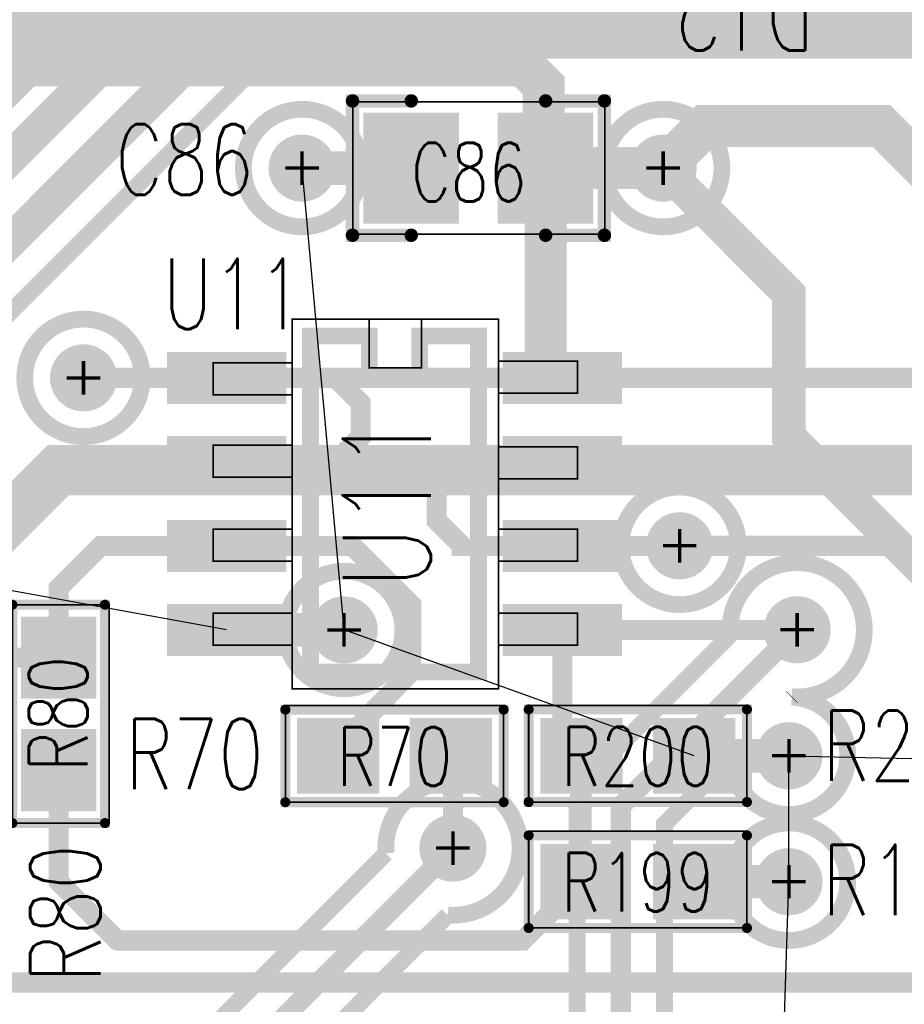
# Model space of a CAD drawing. Extents: x -7.2 to 18.3, y -5.6 to 10.9.
# Tile 26 of 112: x 2.252 to 2.779, y 2.657 to 3.243. Entities that reach past the tile are written whole.
import ezdxf
from ezdxf.enums import TextEntityAlignment as Align

# ---------------------------------------------------------------- set-up
doc = ezdxf.new("R2010")
doc.units = 0
for name, pattern in [('SIG_145', [2, 1, 1]), ('SIG_146', [2, 1, 1]), ('SIG_15', [2, 1, 1]), ('SIG_153', [2, 1, 1]), ('SIG_16', [2, 1, 1]), ('SIG_17', [2, 1, 1]), ('SIG_18', [2, 1, 1]), ('SIG_218', [2, 1, 1]), ('SIG_219', [2, 1, 1]), ('SIG_25', [2, 1, 1]), ('SIG_289', [2, 1, 1]), ('SIG_298', [2, 1, 1])]:
    doc.linetypes.add(name, pattern=pattern)
for name, color, linetype in [('2D_LINE_02', 112, 'CONTINUOUS'), ('COPPER_03', 130, 'CONTINUOUS'), ('DRIL_NPLTE_THRU_01', 16, 'CONTINUOUS'), ('DRIL_NPLTE_THRU_03', 146, 'CONTINUOUS'), ('DRIL_NPLTE_THRU_04', 176, 'CONTINUOUS'), ('DRIL_PLTE_THRU_01', 16, 'CONTINUOUS'), ('DRIL_PLTE_THRU_03', 146, 'CONTINUOUS'), ('DRIL_PLTE_THRU_04', 176, 'CONTINUOUS'), ('DRIL_SYMBOL', 254, 'CONTINUOUS'), ('LINK_00', 2, 'CONTINUOUS'), ('PADS_BOT', 5, 'CONTINUOUS'), ('PADS_INNER', 1, 'CONTINUOUS'), ('PADS_TOP', 1, 'CONTINUOUS'), ('PADS_XR_131', 3, 'CONTINUOUS'), ('PADS_XR_133', 254, 'CONTINUOUS'), ('PART_NAME_123', 255, 'CONTINUOUS'), ('PART_NAME_124', 6, 'CONTINUOUS'), ('PART_NAME_129', 2, 'CONTINUOUS'), ('PART_NAME_130', 106, 'CONTINUOUS'), ('PART_TOP_2DLINE_123', 255, 'CONTINUOUS'), ('PART_TOP_2DLINE_129', 2, 'CONTINUOUS'), ('POUR_OUTLINE_03', 130, 'CONTINUOUS'), ('POUR_VOID_03', 130, 'CONTINUOUS'), ('TRACE_01', 1, 'CONTINUOUS'), ('TRACE_03', 130, 'CONTINUOUS'), ('TRACE_04', 5, 'CONTINUOUS'), ('VIAPTS', 56, 'CONTINUOUS')]:
    doc.layers.add(name, color=color, linetype=linetype)
doc.styles.add('W0$001', font='simplex', dxfattribs={"width": 0.75})
doc.styles.add('W0$006', font='simplex', dxfattribs={"width": 0.75})

# ---------------------------------------------------------------- blocks, each defined once
blk = doc.blocks.new('DRAWING_305')
at = {"layer": '2D_LINE_02', "const_width": 0.05}
blk.add_lwpolyline([(-1.19, -0.955), (-1.19, -2.285), (-2.06, -2.285), (-2.06, -2.64), (-0.81, -2.64), (-0.81, -2.095), (-0.475, -2.095), (-0.475, -1.665)], dxfattribs=at)
blk = doc.blocks.new('COPPER_313')
at = {"layer": 'COPPER_03', "const_width": 0.01}
blk.add_lwpolyline([(-0.57, -0.52), (-0.24, -0.19), (-0.025, -0.19), (0, -0.165), (0, -0.025), (0.025, 0), (0.26, 0), (0.285, -0.025), (0.285, -0.195), (0.26, -0.22), (0.205, -0.22), (0.055, -0.37), (-0.08, -0.37), (-0.25, -0.54), (-0.32, -0.54), (-0.53, -0.75)], dxfattribs=at)
blk = doc.blocks.new('POUR_VOID_149')
at = {"layer": 'POUR_VOID_03', "const_width": 0.01}
blk.add_lwpolyline([(-17.5754, -16.3822, 1), (-17.5054, -16.3822, 1)], format="xyb", close=True, dxfattribs=at)
blk = doc.blocks.new('POUR_VOID_148')
at = {"layer": 'POUR_VOID_03', "const_width": 0.01}
blk.add_lwpolyline([(-17.4452, -16.2573, 1), (-17.3752, -16.2573, 1)], format="xyb", close=True, dxfattribs=at)
blk = doc.blocks.new('POUR_VOID_147')
at = {"layer": 'POUR_VOID_03', "const_width": 0.01}
blk.add_lwpolyline([(-17.4202, -16.5323, 1), (-17.3502, -16.5323, 1)], format="xyb", close=True, dxfattribs=at)
blk = doc.blocks.new('POUR_VOID_146')
at = {"layer": 'POUR_VOID_03', "const_width": 0.01}
blk.add_lwpolyline([(-17.36028, -16.66531, -2.70758), (-17.32351, -16.70208), (-17.4294, -16.80797), (-17.4294, -16.9468, -2.70758), (-17.4814, -16.9468), (-17.4814, -16.7972, -0.198912), (-17.47378, -16.77882)], format="xyb", close=True, dxfattribs=at)
blk = doc.blocks.new('POUR_VOID_145')
at = {"layer": 'POUR_VOID_03', "const_width": 0.01}
blk.add_lwpolyline([(-17.2302, -16.2573, 1), (-17.1602, -16.2573, 1)], format="xyb", close=True, dxfattribs=at)
blk = doc.blocks.new('POUR_VOID_144')
at = {"layer": 'POUR_VOID_03', "const_width": 0.01}
blk.add_lwpolyline([(-17.2204, -16.4822, 1), (-17.1504, -16.4822, 1)], format="xyb", close=True, dxfattribs=at)
blk = doc.blocks.new('POUR_VOID_143')
at = {"layer": 'POUR_VOID_03', "const_width": 0.01}
blk.add_lwpolyline([(-17.15528, -16.53531, -2.70758), (-17.11851, -16.57208), (-17.11867, -16.57224, -2.263418), (-17.15526, -16.60883), (-17.1944, -16.64797), (-17.1944, -16.8522, -0.198912), (-17.20202, -16.87058), (-17.24437, -16.91294, -1.444219), (-17.2644, -17.01393), (-17.2644, -17.0768, -2.70758), (-17.3164, -17.0768), (-17.3164, -16.9222, -0.198912), (-17.30878, -16.90382), (-17.2464, -16.84143), (-17.2464, -16.6372, -0.198912), (-17.23878, -16.61882)], format="xyb", close=True, dxfattribs=at)
blk = doc.blocks.new('POUR_VOID_142')
at = {"layer": 'POUR_VOID_03', "const_width": 0.01}
blk.add_lwpolyline([(-17.1553, -16.6822, 1), (-17.0853, -16.6822, 1)], format="xyb", close=True, dxfattribs=at)
blk = doc.blocks.new('POUR_OUTLINE_1')
at = {"layer": 'POUR_OUTLINE_03', "const_width": 0.01}
blk.add_lwpolyline([(-17.0654, -14.1672), (-17.0654, -16.0972, -0.198912), (-17.07419, -16.11841), (-17.12919, -16.17341, -0.198912), (-17.1504, -16.1822), (-17.42297, -16.1822), (-17.60159, -16.36082, -3.36991), (-17.64402, -16.31839), (-17.45783, -16.1322), (-17.47202, -16.1322), (-17.58969, -16.24988, -0.198912), (-17.60737, -16.2572), (-17.73202, -16.2572), (-17.89469, -16.41988, -0.198912), (-17.91237, -16.4272), (-17.97202, -16.4272), (-18.17469, -16.62988, -0.198912)], format="xyb", dxfattribs=at)
for name in ['POUR_VOID_148', 'POUR_VOID_145', 'POUR_VOID_149', 'POUR_VOID_144', 'POUR_VOID_143', 'POUR_VOID_147', 'POUR_VOID_146', 'POUR_VOID_142']:
    blk.add_blockref(name, (0, 0))
blk = doc.blocks.new('POUR_HEADER_0')
blk.add_blockref('POUR_OUTLINE_1', (16.9203, 12.3322))
blk = doc.blocks.new('DRIL_HOLE_0')
blk.add_lwpolyline([(0, 0, 1), (0, 0, 1)], format="xyb", close=True)
blk = doc.blocks.new('PAD_0')
at = {"const_width": 0.04}
blk.add_lwpolyline([(-0.025, 0), (0.025, 0)], dxfattribs=at)
blk = doc.blocks.new('PAD_1')
blk.add_lwpolyline([(0, 0, 1), (0, 0, 1)], format="xyb", close=True)
blk = doc.blocks.new('PAD_2')
at = {"const_width": 0.046}
blk.add_lwpolyline([(-0.028, 0), (0.028, 0)], dxfattribs=at)
blk = doc.blocks.new('STK_BOT_11')
at = {"layer": 'DRIL_NPLTE_THRU_01'}
blk.add_blockref('DRIL_HOLE_0', (0, 0), dxfattribs=at)
at = {"layer": 'DRIL_NPLTE_THRU_03'}
blk.add_blockref('DRIL_HOLE_0', (0, 0), dxfattribs=at)
at = {"layer": 'DRIL_NPLTE_THRU_04'}
blk.add_blockref('DRIL_HOLE_0', (0, 0), dxfattribs=at)
at = {"layer": 'PADS_BOT', "rotation": 90}
blk.add_blockref('PAD_0', (0, 0), dxfattribs=at)
at = {"layer": 'PADS_INNER'}
blk.add_blockref('PAD_1', (0, 0), dxfattribs=at)
at = {"layer": 'PADS_TOP'}
blk.add_blockref('PAD_1', (0, 0), dxfattribs=at)
at = {"layer": 'PADS_XR_131', "rotation": 90}
blk.add_blockref('PAD_2', (0, 0), dxfattribs=at)
at = {"layer": 'PADS_XR_133', "rotation": 90}
blk.add_blockref('PAD_0', (0, 0), dxfattribs=at)
blk = doc.blocks.new('SYM_BOT_8')
for p in [(-0.072, 0), (0.072, 0)]:
    blk.add_blockref('STK_BOT_11', p)
blk = doc.blocks.new('PART_BOT_47')
blk.add_blockref('SYM_BOT_8', (0, 0))
at = {"layer": 'PART_NAME_124', "style": 'W0$006', "width": 0.75}
blk.add_text('D15', height=0.042, dxfattribs=at).set_placement((-0.075, -0.1))
at = {"layer": 'PART_NAME_130', "style": 'W0$001', "width": 0.75}
blk.add_text('D15', height=0.042, dxfattribs=at).set_placement((0.015, -0.015))
blk = doc.blocks.new('SMOOTH_0$001')
at = {"const_width": 0.0005}
blk.add_lwpolyline([(-0.00025, 0, 1), (0.00025, 0, 1)], format="xyb", close=True, dxfattribs=at)
blk = doc.blocks.new('SMOOTH_0$008')
at = {"const_width": 0.004}
blk.add_lwpolyline([(-0.002, 0, 1), (0.002, 0, 1)], format="xyb", close=True, dxfattribs=at)
blk = doc.blocks.new('PART_BODY_TOP_371')
at = {"layer": 'PART_TOP_2DLINE_123', "const_width": 0.008}
for points in [[(-0.04, -0.04), (-0.075, -0.04), (-0.075, 0.04), (-0.04, 0.04)], [(0.04, 0.04), (0.075, 0.04), (0.075, -0.04), (0.04, -0.04)]]:
    blk.add_lwpolyline(points, dxfattribs=at)
at = {"layer": 'PART_TOP_2DLINE_129', "const_width": 0.001}
blk.add_lwpolyline([(0.0752, 0.03937), (0.0752, -0.03937), (-0.0748, -0.03937), (-0.0748, 0.03937)], close=True, dxfattribs=at)
at = {"layer": 'PART_TOP_2DLINE_123'}
for p in [(-0.075, 0.04), (-0.04, 0.04), (0.04, 0.04), (0.075, 0.04), (-0.075, -0.04), (-0.04, -0.04), (0.04, -0.04), (0.075, -0.04)]:
    blk.add_blockref('SMOOTH_0$008', p, dxfattribs=at)
at = {"layer": 'PART_TOP_2DLINE_129'}
for p in [(-0.0748, 0.03937), (0.0752, 0.03937), (-0.0748, -0.03937), (0.0752, -0.03937)]:
    blk.add_blockref('SMOOTH_0$001', p, dxfattribs=at)
blk = doc.blocks.new('PAD_90')
at = {"const_width": 0.057}
blk.add_lwpolyline([(-0.033, 0), (0.033, 0)], dxfattribs=at)
blk = doc.blocks.new('PAD_91')
at = {"const_width": 0.051}
blk.add_lwpolyline([(-0.03, 0), (0.03, 0)], dxfattribs=at)
blk = doc.blocks.new('STK_TOP_54')
at = {"layer": 'DRIL_PLTE_THRU_01'}
blk.add_blockref('DRIL_HOLE_0', (0, 0), dxfattribs=at)
at = {"layer": 'DRIL_PLTE_THRU_03'}
blk.add_blockref('DRIL_HOLE_0', (0, 0), dxfattribs=at)
at = {"layer": 'DRIL_PLTE_THRU_04'}
blk.add_blockref('DRIL_HOLE_0', (0, 0), dxfattribs=at)
at = {"layer": 'PADS_BOT'}
blk.add_blockref('PAD_1', (0, 0), dxfattribs=at)
at = {"layer": 'PADS_INNER'}
blk.add_blockref('PAD_1', (0, 0), dxfattribs=at)
at = {"layer": 'PADS_TOP', "rotation": 90}
blk.add_blockref('PAD_91', (0, 0), dxfattribs=at)
at = {"layer": 'PADS_XR_131', "rotation": 90}
blk.add_blockref('PAD_90', (0, 0), dxfattribs=at)
at = {"layer": 'PADS_XR_133', "rotation": 90}
blk.add_blockref('PAD_91', (0, 0), dxfattribs=at)
blk = doc.blocks.new('SYM_TOP_44')
for name, p in [('STK_TOP_54', (-0.04, 0)), ('STK_TOP_54', (0.04, 0)), ('PART_BODY_TOP_371', (0, 0))]:
    blk.add_blockref(name, p)
blk = doc.blocks.new('PART_TOP_174')
blk.add_blockref('SYM_TOP_44', (0, 0))
at = {"layer": 'PART_NAME_123', "style": 'W0$006', "width": 0.75}
blk.add_text('C86', height=0.042, dxfattribs=at).set_placement((-0.2162, -0.0159))
at = {"layer": 'PART_NAME_129', "style": 'W0$001', "width": 0.75}
blk.add_text('C86', height=0.035, dxfattribs=at).set_placement((-0.0401, -0.0199))
blk = doc.blocks.new('SMOOTH_0$01')
at = {"const_width": 0.005}
blk.add_lwpolyline([(-0.0025, 0, 1), (0.0025, 0, 1)], format="xyb", close=True, dxfattribs=at)
blk = doc.blocks.new('PART_BODY_TOP_383')
at = {"layer": 'PART_TOP_2DLINE_123', "const_width": 0.01}
blk.add_lwpolyline([(-0.05, 0.1), (-0.015, 0.1), (-0.015, 0.075), (0.015, 0.075), (0.015, 0.1), (0.05, 0.1), (0.05, -0.1), (-0.05, -0.1)], close=True, dxfattribs=at)
blk.add_lwpolyline([(-0.05, 0.1), (-0.015, 0.1), (-0.015, 0.075), (0.015, 0.075), (0.015, 0.1), (0.05, 0.1), (0.05, -0.1), (-0.05, -0.1)], close=True, dxfattribs=at)
at = {"layer": 'PART_TOP_2DLINE_129', "const_width": 0.001}
for points in [[(-0.061, 0.11), (0.062, 0.11), (0.062, -0.11), (-0.061, -0.11)], [(-0.015, 0.11), (0.016, 0.11), (0.016, 0.081), (-0.015, 0.081)], [(-0.108, 0.084), (-0.061, 0.084), (-0.061, 0.065), (-0.108, 0.065)], [(0.062, 0.085), (0.109, 0.085), (0.109, 0.066), (0.062, 0.066)], [(-0.108, 0.035), (-0.061, 0.035), (-0.061, 0.016), (-0.108, 0.016)], [(0.062, 0.034), (0.109, 0.034), (0.109, 0.015), (0.062, 0.015)], [(-0.108, -0.015), (-0.061, -0.015), (-0.061, -0.034), (-0.108, -0.034)], [(0.062, -0.015), (0.109, -0.015), (0.109, -0.034), (0.062, -0.034)], [(-0.108, -0.065), (-0.061, -0.065), (-0.061, -0.084), (-0.108, -0.084)], [(0.062, -0.065), (0.109, -0.065), (0.109, -0.084), (0.062, -0.084)]]:
    blk.add_lwpolyline(points, close=True, dxfattribs=at)
at = {"layer": 'PART_TOP_2DLINE_123'}
for p in [(-0.05, 0.1), (-0.05, 0.1), (-0.015, 0.1), (-0.015, 0.1), (0.015, 0.1), (0.015, 0.1), (0.05, 0.1), (0.05, 0.1), (-0.015, 0.075), (-0.015, 0.075), (0.015, 0.075), (0.015, 0.075), (-0.05, -0.1), (-0.05, -0.1), (0.05, -0.1), (0.05, -0.1)]:
    blk.add_blockref('SMOOTH_0$01', p, dxfattribs=at)
at = {"layer": 'PART_TOP_2DLINE_129'}
for p in [(-0.061, 0.11), (-0.015, 0.11), (0.016, 0.11), (0.062, 0.11), (-0.108, 0.084), (-0.061, 0.084), (0.062, 0.085), (0.109, 0.085), (-0.015, 0.081), (0.016, 0.081), (-0.108, 0.065), (-0.061, 0.065), (0.062, 0.066), (0.109, 0.066), (-0.108, 0.035), (-0.061, 0.035), (0.062, 0.034), (0.109, 0.034), (-0.108, 0.016), (-0.061, 0.016), (0.062, 0.015), (0.109, 0.015), (-0.108, -0.015), (-0.061, -0.015), (0.062, -0.015), (0.109, -0.015), (-0.108, -0.034), (-0.061, -0.034), (0.062, -0.034), (0.109, -0.034), (-0.108, -0.065), (-0.061, -0.065), (0.062, -0.065), (0.109, -0.065), (-0.108, -0.084), (-0.061, -0.084), (0.062, -0.084), (0.109, -0.084), (-0.061, -0.11), (0.062, -0.11)]:
    blk.add_blockref('SMOOTH_0$001', p, dxfattribs=at)
blk = doc.blocks.new('PAD_115')
at = {"const_width": 0.031}
blk.add_lwpolyline([(-0.0355, 0), (0.0355, 0)], dxfattribs=at)
blk = doc.blocks.new('PAD_114')
at = {"const_width": 0.026}
blk.add_lwpolyline([(-0.0325, 0), (0.0325, 0)], dxfattribs=at)
blk = doc.blocks.new('STK_TOP_70')
at = {"layer": 'DRIL_PLTE_THRU_01'}
blk.add_blockref('DRIL_HOLE_0', (0, 0), dxfattribs=at)
at = {"layer": 'DRIL_PLTE_THRU_03'}
blk.add_blockref('DRIL_HOLE_0', (0, 0), dxfattribs=at)
at = {"layer": 'DRIL_PLTE_THRU_04'}
blk.add_blockref('DRIL_HOLE_0', (0, 0), dxfattribs=at)
at = {"layer": 'PADS_BOT'}
blk.add_blockref('PAD_1', (0, 0), dxfattribs=at)
at = {"layer": 'PADS_INNER'}
blk.add_blockref('PAD_1', (0, 0), dxfattribs=at)
at = {"layer": 'PADS_TOP'}
blk.add_blockref('PAD_114', (0, 0), dxfattribs=at)
at = {"layer": 'PADS_XR_131'}
blk.add_blockref('PAD_115', (0, 0), dxfattribs=at)
at = {"layer": 'PADS_XR_133'}
blk.add_blockref('PAD_114', (0, 0), dxfattribs=at)
blk = doc.blocks.new('SYM_TOP_56')
for name, p in [('PART_BODY_TOP_383', (0, 0)), ('STK_TOP_70', (-0.1, 0.075)), ('STK_TOP_70', (0.1, 0.075)), ('STK_TOP_70', (-0.1, 0.025)), ('STK_TOP_70', (0.1, 0.025)), ('STK_TOP_70', (-0.1, -0.025)), ('STK_TOP_70', (0.1, -0.025)), ('STK_TOP_70', (-0.1, -0.075)), ('STK_TOP_70', (0.1, -0.075))]:
    blk.add_blockref(name, p)
blk = doc.blocks.new('PART_TOP_232')
blk.add_blockref('SYM_TOP_56', (0, 0))
at = {"layer": 'PART_NAME_123', "style": 'W0$006', "width": 0.75}
blk.add_text('U11', height=0.042, dxfattribs=at).set_placement((-0.0962, 0.1251), align=Align.MIDDLE_CENTER)
at = {"layer": 'PART_NAME_129', "style": 'W0$001', "width": 0.75}
blk.add_text('U11', height=0.0525, rotation=90, dxfattribs=at).set_placement((-0.00453, 0.0017), align=Align.MIDDLE_CENTER)
blk = doc.blocks.new('SMOOTH_0$006')
at = {"const_width": 0.003}
blk.add_lwpolyline([(-0.0015, 0, 1), (0.0015, 0, 1)], format="xyb", close=True, dxfattribs=at)
blk = doc.blocks.new('PART_BODY_TOP_363')
at = {"layer": 'PART_TOP_2DLINE_123', "const_width": 0.006}
blk.add_lwpolyline([(-0.065, -0.02756), (0.065, -0.02756), (0.065, 0.02756), (-0.065, 0.02756)], close=True, dxfattribs=at)
at = {"layer": 'PART_TOP_2DLINE_129', "const_width": 0.001}
blk.add_lwpolyline([(-0.065, -0.03), (0.065, -0.03), (0.065, 0.02756), (-0.065, 0.02756)], close=True, dxfattribs=at)
at = {"layer": 'PART_TOP_2DLINE_123'}
for p in [(-0.065, 0.02756), (0.065, 0.02756), (-0.065, -0.02756), (0.065, -0.02756)]:
    blk.add_blockref('SMOOTH_0$006', p, dxfattribs=at)
at = {"layer": 'PART_TOP_2DLINE_129'}
for p in [(-0.065, 0.02756), (0.065, 0.02756), (-0.065, -0.03), (0.065, -0.03)]:
    blk.add_blockref('SMOOTH_0$001', p, dxfattribs=at)
blk = doc.blocks.new('PAD_46')
at = {"const_width": 0.045}
blk.add_lwpolyline([(-0.0245, 0), (0.0245, 0)], dxfattribs=at)
blk = doc.blocks.new('PAD_47')
at = {"const_width": 0.039}
blk.add_lwpolyline([(-0.0215, 0), (0.0215, 0)], dxfattribs=at)
blk = doc.blocks.new('STK_TOP_14')
at = {"layer": 'DRIL_PLTE_THRU_01'}
blk.add_blockref('DRIL_HOLE_0', (0, 0), dxfattribs=at)
at = {"layer": 'DRIL_PLTE_THRU_03'}
blk.add_blockref('DRIL_HOLE_0', (0, 0), dxfattribs=at)
at = {"layer": 'DRIL_PLTE_THRU_04'}
blk.add_blockref('DRIL_HOLE_0', (0, 0), dxfattribs=at)
at = {"layer": 'PADS_BOT'}
blk.add_blockref('PAD_1', (0, 0), dxfattribs=at)
at = {"layer": 'PADS_INNER'}
blk.add_blockref('PAD_1', (0, 0), dxfattribs=at)
at = {"layer": 'PADS_TOP'}
blk.add_blockref('PAD_47', (0, 0), dxfattribs=at)
at = {"layer": 'PADS_XR_131'}
blk.add_blockref('PAD_46', (0, 0), dxfattribs=at)
at = {"layer": 'PADS_XR_133'}
blk.add_blockref('PAD_47', (0, 0), dxfattribs=at)
blk = doc.blocks.new('SYM_TOP_36')
for name, p in [('PART_BODY_TOP_363', (0, 0)), ('STK_TOP_14', (-0.0335, 0)), ('STK_TOP_14', (0.0335, 0))]:
    blk.add_blockref(name, p)
blk = doc.blocks.new('PART_TOP_297')
blk.add_blockref('SYM_TOP_36', (0, 0))
at = {"layer": 'PART_NAME_123', "style": 'W0$006', "width": 0.75}
blk.add_text('R199', height=0.042, rotation=180, dxfattribs=at).set_placement((-0.11, 0.02))
at = {"layer": 'PART_NAME_129', "style": 'W0$001', "width": 0.75}
blk.add_text('R199', height=0.035, rotation=180, dxfattribs=at).set_placement((0, 0.00033), align=Align.MIDDLE_CENTER)
blk = doc.blocks.new('PART_TOP_298')
blk.add_blockref('SYM_TOP_36', (0, 0))
at = {"layer": 'PART_NAME_123', "style": 'W0$006', "width": 0.75}
blk.add_text('R200', height=0.042, rotation=180, dxfattribs=at).set_placement((-0.11, 0.015))
at = {"layer": 'PART_NAME_129', "style": 'W0$001', "width": 0.75}
blk.add_text('R200', height=0.035, rotation=180, dxfattribs=at).set_placement((0, 0.00033), align=Align.MIDDLE_CENTER)
blk = doc.blocks.new('PART_TOP_308')
blk.add_blockref('SYM_TOP_36', (0, 0))
at = {"layer": 'PART_NAME_123', "style": 'W0$006', "width": 0.75}
blk.add_text('R70', height=0.042, rotation=180, dxfattribs=at).set_placement((0.1602, 0.0199))
at = {"layer": 'PART_NAME_129', "style": 'W0$001', "width": 0.75}
blk.add_text('R70', height=0.035, rotation=180, dxfattribs=at).set_placement((0, 0.00033), align=Align.MIDDLE_CENTER)
blk = doc.blocks.new('PART_TOP_317')
blk.add_blockref('SYM_TOP_36', (0, 0))
at = {"layer": 'PART_NAME_123', "style": 'W0$006', "width": 0.75}
blk.add_text('R80', height=0.042, dxfattribs=at).set_placement((-0.16, -0.025))
at = {"layer": 'PART_NAME_129', "style": 'W0$001', "width": 0.75}
blk.add_text('R80', height=0.035, dxfattribs=at).set_placement((0, 0.00033), align=Align.MIDDLE_CENTER)
blk = doc.blocks.new('SMOOTH_0$02')
at = {"const_width": 0.01}
blk.add_lwpolyline([(-0.005, 0, 1), (0.005, 0, 1)], format="xyb", close=True, dxfattribs=at)
blk = doc.blocks.new('SMOOTH_0$025')
at = {"const_width": 0.0125}
blk.add_lwpolyline([(-0.00625, 0, 1), (0.00625, 0, 1)], format="xyb", close=True, dxfattribs=at)
blk = doc.blocks.new('SMOOTH_0$03')
at = {"const_width": 0.015}
blk.add_lwpolyline([(-0.0075, 0, 1), (0.0075, 0, 1)], format="xyb", close=True, dxfattribs=at)
blk = doc.blocks.new('SMOOTH_0$012')
at = {"const_width": 0.006}
blk.add_lwpolyline([(-0.003, 0, 1), (0.003, 0, 1)], format="xyb", close=True, dxfattribs=at)
blk = doc.blocks.new('TRACE_1934')
at = {"layer": 'TRACE_01', "linetype": 'SIG_145', "const_width": 0.012}
blk.add_lwpolyline([(2.3752, 2.9799), (2.4401, 2.9799), (2.4551, 2.9949), (2.4551, 3.015), (2.4402, 3.0299), (2.3752, 3.0299)], dxfattribs=at)
at = {"layer": 'TRACE_01'}
for p in [(2.3752, 3.0299), (2.4402, 3.0299), (2.4551, 3.015), (2.4551, 2.9949), (2.3752, 2.9799), (2.4401, 2.9799)]:
    blk.add_blockref('SMOOTH_0$012', p, dxfattribs=at)
blk = doc.blocks.new('TRACE_1942')
at = {"layer": 'TRACE_01', "linetype": 'SIG_146', "const_width": 0.012}
blk.add_lwpolyline([(2.5752, 2.9299), (2.5152, 2.9299), (2.5152, 2.9302), (2.5003, 2.9451), (2.5003, 2.965), (2.5152, 2.9799), (2.5752, 2.9799)], dxfattribs=at)
at = {"layer": 'TRACE_01'}
for p in [(2.5152, 2.9799), (2.5752, 2.9799), (2.5003, 2.965), (2.5003, 2.9451), (2.5152, 2.9302), (2.5152, 2.9299), (2.5752, 2.9299)]:
    blk.add_blockref('SMOOTH_0$012', p, dxfattribs=at)
blk = doc.blocks.new('TRACE_2932')
at = {"layer": 'TRACE_01', "linetype": 'SIG_219', "const_width": 0.012}
blk.add_lwpolyline([(2.4417, 2.8049), (2.4417, 2.81), (2.4851, 2.855), (2.4851, 2.895), (2.4502, 2.9299), (2.3752, 2.9299)], dxfattribs=at)
at = {"layer": 'TRACE_01'}
for p in [(2.3752, 2.9299), (2.4502, 2.9299), (2.4851, 2.895), (2.4851, 2.855), (2.4417, 2.81), (2.4417, 2.8049)]:
    blk.add_blockref('SMOOTH_0$012', p, dxfattribs=at)
blk = doc.blocks.new('DRIL_SYMBOL_0$018')
at = {"layer": 'DRIL_SYMBOL', "const_width": 0.002}
for points in [[(0, -0.01), (0, 0.01)], [(-0.01, 0), (0.01, 0)]]:
    blk.add_lwpolyline(points, dxfattribs=at)
blk = doc.blocks.new('DRIL_HOLE_0$018')
at = {"const_width": 0.009}
blk.add_lwpolyline([(-0.0045, 0, 1), (0.0045, 0, 1)], format="xyb", close=True, dxfattribs=at)
blk.add_blockref('DRIL_SYMBOL_0$018', (0, 0))
blk = doc.blocks.new('PAD_138')
at = {"const_width": 0.02}
blk.add_lwpolyline([(0, -0.01, 1), (0, 0.01, 1)], format="xyb", close=True, dxfattribs=at)
blk = doc.blocks.new('STK_TOP_4')
at = {"layer": 'DRIL_PLTE_THRU_01'}
blk.add_blockref('DRIL_HOLE_0$018', (0, 0), dxfattribs=at)
at = {"layer": 'DRIL_PLTE_THRU_03'}
blk.add_blockref('DRIL_HOLE_0$018', (0, 0), dxfattribs=at)
at = {"layer": 'DRIL_PLTE_THRU_04'}
blk.add_blockref('DRIL_HOLE_0$018', (0, 0), dxfattribs=at)
at = {"layer": 'PADS_BOT'}
blk.add_blockref('PAD_138', (0, 0), dxfattribs=at)
at = {"layer": 'PADS_INNER'}
blk.add_blockref('PAD_138', (0, 0), dxfattribs=at)
at = {"layer": 'PADS_TOP'}
blk.add_blockref('PAD_138', (0, 0), dxfattribs=at)
blk = doc.blocks.new('SYM_TOP_2')
blk.add_blockref('STK_TOP_4', (0, 0))

msp = doc.modelspace()

# ---------------------------------------------------------------- linework, layer by layer
at = {"layer": 'LINK_00', "linetype": 'SIG_16'}
for p, q in [((2.4452, 2.8799), (2.4202, 3.1549)), ((2.3752, 2.8799), (2.1001, 2.93)), ((2.6536, 2.805), (2.4452, 2.8799)), ((2.7101, 2.73), (2.7101, 2.805)), ((2.7101, 2.805), (2.9351, 2.8)), ((2.7026, 2.50751), (2.7101, 2.73))]:
    msp.add_line(p, q, dxfattribs=at)
at = {"layer": 'TRACE_01', "linetype": 'SIG_17'}
for points, const_width in [([(2.5652, 3.1549), (2.5641, 3.156), (2.5641, 3.204), (2.5521, 3.216), (2.0711, 3.216)], 0.025), ([(2.5752, 3.0299), (2.5652, 3.0299), (2.5652, 3.1549)], 0.025), ([(2.6352, 3.1549), (2.5652, 3.1549)], 0.025), ([(2.745, 2.59), (2.795, 2.64), (2.795, 2.91), (2.71, 2.995), (2.71, 3.0801), (2.6352, 3.1549)], 0.02)]:
    msp.add_lwpolyline(points, dxfattribs=dict(at, const_width=const_width))
at = {"layer": 'TRACE_01', "linetype": 'SIG_16', "const_width": 0.02}
for points in [[(2.4202, 3.1549), (2.4852, 3.1549)], [(2.4452, 2.8799), (2.3752, 2.8799)], [(2.7101, 2.805), (2.6536, 2.805)], [(2.7101, 2.73), (2.6536, 2.73)]]:
    msp.add_lwpolyline(points, dxfattribs=at)
at = {"layer": 'TRACE_01', "linetype": 'SIG_145', "const_width": 0.012}
msp.add_lwpolyline([(2.3752, 3.0299), (2.2901, 3.0299), (2.29, 3.03)], dxfattribs=at)
at = {"layer": 'TRACE_01', "linetype": 'SIG_219', "const_width": 0.012}
for points in [[(2.2752, 2.8634), (2.2752, 2.9049), (2.3002, 2.9299), (2.3752, 2.9299)], [(2.2752, 2.8634), (2.2002, 2.8634)]]:
    msp.add_lwpolyline(points, dxfattribs=at)
at = {"layer": 'TRACE_01', "linetype": 'SIG_146', "const_width": 0.012}
msp.add_lwpolyline([(2.5752, 2.9299), (2.6449, 2.9299), (2.645, 2.93)], dxfattribs=at)
at = {"layer": 'TRACE_01', "linetype": 'SIG_218', "const_width": 0.012}
for points in [[(2.5752, 2.8799), (2.71, 2.8799), (2.715, 2.88)], [(2.5866, 2.805), (2.5752, 2.805), (2.5752, 2.8799)], [(2.5866, 2.73), (2.5866, 2.805)], [(2.3102, 2.695), (2.2752, 2.73), (2.2752, 2.7964)], [(2.3102, 2.695), (2.5516, 2.695), (2.5866, 2.73)]]:
    msp.add_lwpolyline(points, dxfattribs=at)
at = {"layer": 'TRACE_01', "linetype": 'SIG_298', "const_width": 0.012}
msp.add_lwpolyline([(2.51, 2.75), (2.51, 2.8036), (2.5087, 2.8049)], dxfattribs=at)
at = {"layer": 'TRACE_03', "linetype": 'SIG_18', "const_width": 0.02}
msp.add_lwpolyline([(2.175, 3.04), (2.395, 3.26), (2.68, 3.26), (2.735, 3.315), (2.735, 5.245), (2.675, 5.305), (2.62, 5.305)], dxfattribs=at)
at = {"layer": 'TRACE_03', "linetype": 'SIG_218', "const_width": 0.012}
msp.add_lwpolyline([(2.54, 2.305), (2.54, 2.49), (2.61, 2.56), (2.61, 2.775), (2.715, 2.88)], dxfattribs=at)
at = {"layer": 'TRACE_03', "linetype": 'SIG_298', "const_width": 0.012}
msp.add_lwpolyline([(2.375, 2.435), (2.375, 2.615), (2.51, 2.75)], dxfattribs=at)
at = {"layer": 'TRACE_04', "linetype": 'SIG_17', "const_width": 0.025}
msp.add_lwpolyline([(2.6352, 3.1549), (2.6603, 3.18), (2.7651, 3.18), (2.8401, 3.105), (2.9411, 3.105), (2.9801, 3.144), (3.2991, 3.144), (3.3501, 3.195)], dxfattribs=at)
at = {"layer": 'TRACE_04', "linetype": 'SIG_145', "const_width": 0.012}
msp.add_lwpolyline([(2.29, 3.03), (2.93, 3.03), (3.015, 3.115), (3.88, 3.115), (3.93, 3.165), (4.325, 3.165), (4.36, 3.13), (4.99, 3.13), (5.015, 3.155), (5.125, 3.155)], dxfattribs=at)
at = {"layer": 'TRACE_04', "linetype": 'SIG_146', "const_width": 0.012}
msp.add_lwpolyline([(2.645, 2.93), (2.87, 2.93), (3.03, 3.09), (3.85, 3.09), (3.88, 3.06), (3.995, 3.06), (4.01, 3.075), (5.34, 3.075)], dxfattribs=at)
at = {"layer": 'TRACE_04', "linetype": 'SIG_25', "const_width": 0.03}
msp.add_lwpolyline([(1.945, 2.73), (1.99, 2.775), (2.075, 2.775), (2.275, 2.975), (2.84, 2.975)], dxfattribs=at)
at = {"layer": 'TRACE_04', "linetype": 'SIG_289', "const_width": 0.012}
msp.add_lwpolyline([(2.02, 2.67), (2.946, 2.67), (2.976, 2.64), (3.425, 2.64), (3.46, 2.605), (3.649, 2.605), (3.756, 2.712), (4.539, 2.712), (4.572, 2.745), (4.935, 2.745), (4.98, 2.7), (5.13, 2.7), (5.175, 2.655), (5.675, 2.655), (5.7, 2.68), (6.76, 2.68)], dxfattribs=at)

# ---------------------------------------------------------------- block references
for name, p in [('DRAWING_305', (3.8451, 5.885)), ('PART_TOP_174', (2.5252, 3.1549)), ('PART_TOP_232', (2.4752, 2.9549)), ('TRACE_1934', (0, 0)), ('TRACE_1942', (0, 0)), ('TRACE_2932', (0, 0))]:
    msp.add_blockref(name, p)
at = {"linetype": 'SIG_153'}
msp.add_blockref('POUR_HEADER_0', (2.9101, 7.08), dxfattribs=at)
at = {"linetype": 'SIG_15'}
msp.add_blockref('COPPER_313', (2.1701, 3.545), dxfattribs=at)
at = {"xscale": -1}
msp.add_blockref('PART_BOT_47', (2.6501, 3.325), dxfattribs=at)
for name, p, rotation in [('PART_TOP_317', (2.2752, 2.8299), 90), ('PART_TOP_308', (2.4752, 2.8049), 180), ('PART_TOP_298', (2.6201, 2.805), 180), ('PART_TOP_297', (2.6201, 2.73), 180)]:
    msp.add_blockref(name, p, dxfattribs=dict(rotation=rotation))
at = {"layer": 'TRACE_01'}
for name, p in [('SMOOTH_0$025', (2.5521, 3.216)), ('SMOOTH_0$025', (2.5641, 3.204)), ('SMOOTH_0$025', (2.5641, 3.156)), ('SMOOTH_0$025', (2.5652, 3.1549)), ('SMOOTH_0$025', (2.5652, 3.1549)), ('SMOOTH_0$025', (2.5652, 3.1549)), ('SMOOTH_0$025', (2.6352, 3.1549)), ('SMOOTH_0$02', (2.4202, 3.1549)), ('SMOOTH_0$02', (2.4852, 3.1549)), ('SMOOTH_0$02', (2.6352, 3.1549)), ('SMOOTH_0$02', (2.71, 3.0801)), ('SMOOTH_0$025', (2.5652, 3.0299)), ('SMOOTH_0$025', (2.5752, 3.0299)), ('SMOOTH_0$012', (2.29, 3.03)), ('SMOOTH_0$012', (2.2901, 3.0299)), ('SMOOTH_0$012', (2.3752, 3.0299)), ('SMOOTH_0$02', (2.71, 2.995)), ('SMOOTH_0$012', (2.3002, 2.9299)), ('SMOOTH_0$012', (2.3752, 2.9299)), ('SMOOTH_0$012', (2.5752, 2.9299)), ('SMOOTH_0$012', (2.6449, 2.9299)), ('SMOOTH_0$012', (2.645, 2.93)), ('SMOOTH_0$012', (2.2752, 2.9049)), ('SMOOTH_0$02', (2.3752, 2.8799)), ('SMOOTH_0$02', (2.4452, 2.8799)), ('SMOOTH_0$012', (2.5752, 2.8799)), ('SMOOTH_0$012', (2.5752, 2.8799)), ('SMOOTH_0$012', (2.71, 2.8799)), ('SMOOTH_0$012', (2.715, 2.88)), ('SMOOTH_0$012', (2.2752, 2.8634)), ('SMOOTH_0$012', (2.2752, 2.8634)), ('SMOOTH_0$02', (2.6536, 2.805)), ('SMOOTH_0$02', (2.7101, 2.805)), ('SMOOTH_0$012', (2.5087, 2.8049)), ('SMOOTH_0$012', (2.51, 2.8036)), ('SMOOTH_0$012', (2.5752, 2.805)), ('SMOOTH_0$012', (2.5866, 2.805)), ('SMOOTH_0$012', (2.5866, 2.805)), ('SMOOTH_0$012', (2.2752, 2.7964)), ('SMOOTH_0$012', (2.51, 2.75)), ('SMOOTH_0$02', (2.6536, 2.73)), ('SMOOTH_0$02', (2.7101, 2.73)), ('SMOOTH_0$012', (2.2752, 2.73)), ('SMOOTH_0$012', (2.5866, 2.73)), ('SMOOTH_0$012', (2.5866, 2.73)), ('SMOOTH_0$012', (2.3102, 2.695)), ('SMOOTH_0$012', (2.3102, 2.695)), ('SMOOTH_0$012', (2.5516, 2.695))]:
    msp.add_blockref(name, p, dxfattribs=at)
at = {"layer": 'TRACE_03'}
for p in [(2.715, 2.88), (2.61, 2.775), (2.51, 2.75)]:
    msp.add_blockref('SMOOTH_0$012', p, dxfattribs=at)
at = {"layer": 'TRACE_04'}
for name, p in [('SMOOTH_0$025', (2.6603, 3.18)), ('SMOOTH_0$025', (2.7651, 3.18)), ('SMOOTH_0$025', (2.6352, 3.1549)), ('SMOOTH_0$012', (2.29, 3.03)), ('SMOOTH_0$03', (2.275, 2.975)), ('SMOOTH_0$012', (2.645, 2.93))]:
    msp.add_blockref(name, p, dxfattribs=at)
at = {"layer": 'VIAPTS', "linetype": 'SIG_16'}
for p in [(2.4202, 3.1549), (2.4452, 2.8799), (2.7101, 2.805), (2.7101, 2.73)]:
    msp.add_blockref('SYM_TOP_2', p, dxfattribs=at)
at = {"layer": 'VIAPTS', "linetype": 'SIG_17'}
msp.add_blockref('SYM_TOP_2', (2.6352, 3.1549), dxfattribs=at)
at = {"layer": 'VIAPTS', "linetype": 'SIG_145'}
msp.add_blockref('SYM_TOP_2', (2.29, 3.03), dxfattribs=at)
at = {"layer": 'VIAPTS', "linetype": 'SIG_146'}
msp.add_blockref('SYM_TOP_2', (2.645, 2.93), dxfattribs=at)
at = {"layer": 'VIAPTS', "linetype": 'SIG_218'}
msp.add_blockref('SYM_TOP_2', (2.715, 2.88), dxfattribs=at)
at = {"layer": 'VIAPTS', "linetype": 'SIG_298'}
msp.add_blockref('SYM_TOP_2', (2.51, 2.75), dxfattribs=at)

doc.saveas('drawing.dxf')
